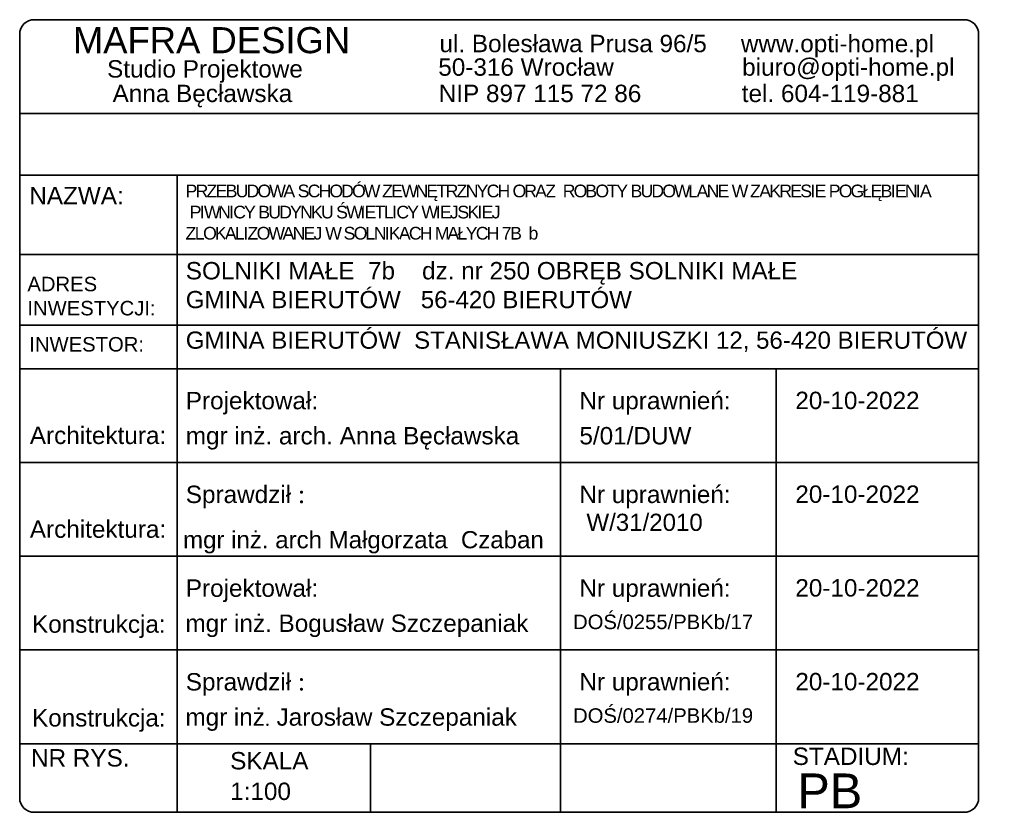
# Model space of a CAD drawing. Header units: centimetres. Extents: x -8592 to 21948, y -2033 to 10821.
# Tile 147 of 147: x 20861 to 21948, y 2957 to 3833. Entities that reach past the tile are written whole.
import ezdxf

# ---------------------------------------------------------------- set-up
doc = ezdxf.new("R2010")
doc.units = ezdxf.units.CM
doc.header["$LTSCALE"] = 10
doc.layers.add('obrys', color=5, linetype='Continuous', lineweight=35)
doc.layers.add('opis', color=7, linetype='Continuous', lineweight=20)
doc.styles.add('Annotative', font='ARIAL.TTF')
doc.styles.add('ARIAL', font='arial.ttf')

msp = doc.modelspace()

# ---------------------------------------------------------------- linework, layer by layer
at = {"layer": 'obrys', "color": 7}
for p, q in [((20860.5, 3729.5), (21919.3, 3729.5)), ((20860.5, 3661.2), (21919.3, 3661.2)), ((21034.3, 3661.2), (21034.3, 3240.2)), ((20860.5, 3573.5), (21919.3, 3573.5)), ((20860.5, 3495.5), (21919.3, 3495.5)), ((20860.5, 3447.4), (21919.3, 3447.4)), ((21034.3, 3447.4), (21034.3, 2957.3)), ((21457.8, 3447.4), (21457.8, 2957.3)), ((21695.8, 3447.4), (21695.8, 2957.3)), ((20860.5, 3343.8), (21919.3, 3343.8)), ((20860.5, 3240.2), (21919.3, 3240.2)), ((20860.5, 3240.2), (21919.3, 3240.2)), ((20860.5, 3136.7), (21919.3, 3136.7)), ((20860.5, 3136.7), (21919.3, 3136.7)), ((20860.5, 3033.1), (21919.3, 3033.1)), ((21247.8, 3033.1), (21247.8, 2957.3))]:
    msp.add_line(p, q, dxfattribs=at)
msp.add_lwpolyline([(20876.5, 3833), (21903.3, 3833, -0.414214), (21919.3, 3817), (21919.3, 2973.3, -0.414214), (21903.3, 2957.3), (20876.5, 2957.3, -0.414214), (20860.5, 2973.3), (20860.5, 3817, -0.414214)], format="xyb", close=True, dxfattribs=at)

# ---------------------------------------------------------------- texts
at = {"layer": 'obrys', "color": 7, "style": 'ARIAL'}
for s, p in [('W/31/2010', (21486.3, 3268.2)), ('mgr inż. arch Małgorzata  Czaban  ', (21040.9, 3249))]:
    msp.add_text(s, height=19, dxfattribs=at).set_placement(p)
at = {"layer": 'obrys', "color": 7, "attachment_point": 1, "style": 'Annotative'}
for s, insert, char_height, width in [('MAFRA DESIGN', (20919.2, 3824.8), 28.8, 622.063), ('ul. Bolesława Prusa 96/5', (21324, 3816.3), 19.2, 622.063), ('www.opti-home.pl', (21656.8, 3816.3), 19.2, 622.063), ('Studio Projektowe', (20957, 3788.3), 19.2, 622.063), ('50-316 Wrocław', (21322.7, 3790.3), 19.2, 622.063), ('biuro@opti-home.pl', (21658.2, 3790.3), 19.2, 622.063), ('Anna Bęcławska', (20963.1, 3761.2), 19.2, 622.063), ('NIP 897 115 72 86', (21323.2, 3761.2), 19.2, 622.063), ('tel. 604-119-881', (21657.8, 3761.2), 19.2, 622.063), ('SOLNIKI MAŁE  7b    dz. nr 250 OBRĘB SOLNIKI MAŁE \\P{\\H0.989583x;GMINA BIERUTÓW   56-420 BIERUTÓW}', (21043.9, 3565.3), 19.2, 1009.563), ('ADRES \\PINWESTYCJI:', (20869, 3549), 16, 622.063), ('{\\H0.989583x;GMINA BIERUTÓW  STANISŁAWA MONIUSZKI 12, 56-420 BIERUTÓW}', (21043.9, 3488.5), 19.2, 1009.563), ('INWESTOR:', (20871.1, 3482.4), 16, 622.063), ('Projektował:', (21043.9, 3421.8), 19.2, 1009.563), ('Nr uprawnień:', (21478.5, 3421.8), 19.2, 1009.563), ('20-10-2022', (21716.9, 3422), 19.2, 1009.563), ('Architektura:', (20871.7, 3383.4), 19.2, 622.063), ('mgr inż. arch. Anna Bęcławska ', (21043.9, 3383), 19.2, 1009.563), ('\\A1;5/01/DUW ', (21478.5, 3383), 19.2, 1009.563), ('{\\fArial|b0|i0|c238|p34;Sprawdził \\Ftimes.shx|c0;:}', (21043.9, 3318.2), 19.2, 1009.563), ('Nr uprawnień:', (21478.5, 3318.2), 19.2, 1009.563), ('20-10-2022', (21716.9, 3318.4), 19.2, 1009.563), ('Architektura:', (20871.7, 3279.8), 19.2, 622.063), ('Projektował:', (21043.9, 3214.6), 19.2, 1009.563), ('Nr uprawnień:', (21478.5, 3214.6), 19.2, 1009.563), ('20-10-2022', (21716.9, 3214.9), 19.2, 1009.563), ('Konstrukcja:', (20874.1, 3174.9), 19.2, 622.063), ('mgr inż. Bogusław Szczepaniak ', (21043.5, 3175.8), 19.2, 1009.563), ('\\A1;DOŚ/0255/PBKb/17', (21471.5, 3175.7), 16, 1009.563), ('{\\fArial|b0|i0|c238|p34;Sprawdził \\Ftimes.shx|c0;:}', (21043.9, 3111.1), 19.2, 1009.563), ('Nr uprawnień:', (21478.5, 3111.1), 19.2, 1009.563), ('20-10-2022', (21716.9, 3111.3), 19.2, 1009.563), ('Konstrukcja:', (20874.1, 3071.3), 19.2, 622.063), ('mgr{\\Ftimes.shx|c0; }inż{\\Ftimes.shx|c0;\\H0.78125x;.\\H1.28x; }Jarosław {\\f@Arial Unicode MS|b0|i0|c238|p34;S}zczepaniak{\\Ftimes.shx|c0; }', (21043.5, 3072.2), 19.2, 1009.563), ('\\A1;DOŚ/0274/PBKb/19', (21471.5, 3072.2), 16, 1009.563), ('NR RYS.  ', (20873, 3027.1), 19.2, 622.063), ('SKALA', (21092.9, 3023.9), 19.2, 622.063), ('STADIUM:', (21714, 3028.8), 19.2, 622.063), ('1:100', (21092.9, 2990.1), 19.2, 622.063), ('PB', (21719.2, 3000.2), 38.4, 622.063)]:
    msp.add_mtext(s, dxfattribs=dict(at, insert=insert, char_height=char_height, width=width))
at = {"layer": 'opis', "color": 7, "attachment_point": 1, "style": 'Annotative'}
for s, insert, char_height, width in [('{\\T0.85;\\H1.166667x;\\C256;PRZEBUDOWA SCHODÓW ZEWNĘTRZNYCH ORAZ  ROBOTY BUDOWLANE W ZAKRESIE POGŁĘBIENIA\\P PIWNICY BUDYNKU ŚWIETLICY WIEJSKIEJ \\PZLOKALIZOWANEJ W SOLNIKACH MAŁYCH 7B  \\C7;b\\T1; } ', (21043.6, 3650.8), 12, 1255.833), ('NAZWA:', (20871.1, 3648.3), 19.2, 1009.563)]:
    msp.add_mtext(s, dxfattribs=dict(at, insert=insert, char_height=char_height, width=width))

doc.saveas('drawing.dxf')
